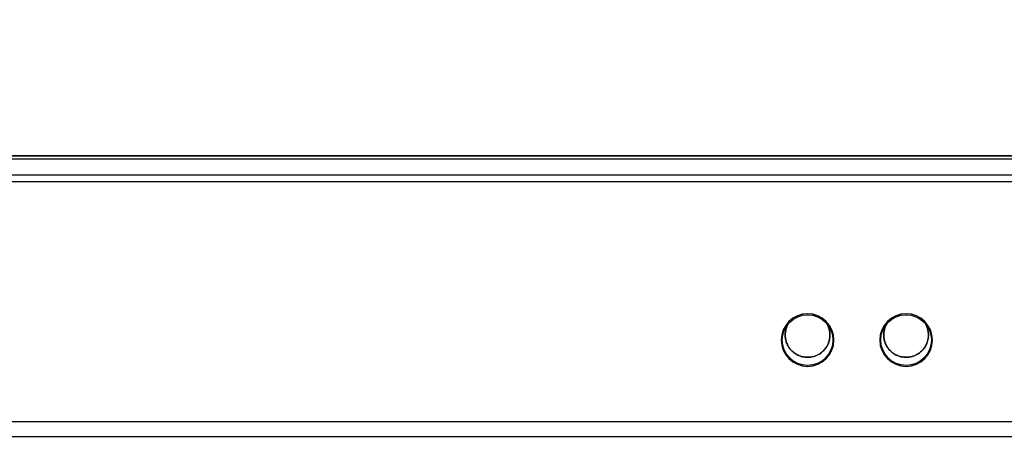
# Model space of a CAD drawing. Header units: centimetres. Extents: x 74448 to 96987, y -37016 to -10817.
# Tile 5 of 174: x 75856 to 75868, y -36502 to -36497. Entities that reach past the tile are written whole.
import ezdxf

# ---------------------------------------------------------------- set-up
doc = ezdxf.new("R2010")
doc.units = ezdxf.units.CM
doc.header["$LTSCALE"] = 0.02
doc.layers.get('0').update_dxf_attribs({"color": 8, "lineweight": 13})
doc.layers.add('CCTV', color=7, linetype='Continuous', lineweight=25)

# ---------------------------------------------------------------- blocks, each defined once
blk = doc.blocks.new('AAT_LCD')
at = {"linetype": 'Continuous'}
for p, q in [((1786.03, 375.08, -1912.28), (67.97, 375.08, -1912.28)), ((67.97, 375.08, -1912.28), (1786.03, 375.08, -1912.28)), ((70.49, 374, -1912.28), (1783.51, 374, -1912.28)), ((64.89, 368.4, -1912.28), (1789.11, 368.4, -1912.28)), ((1789.11, 365.87, -1912.28), (64.89, 365.87, -1912.28)), ((23.89, 280.58, -1912.28), (1830.11, 280.58, -1912.28)), ((1830.11, 275.19, -1912.28), (23.89, 275.19, -1912.28))]:
    blk.add_line(p, q, dxfattribs=at)
at = {"linetype": 'Continuous', "extrusion": (0, 0, -1)}
for centre in [(-785.09, 309.58, 1912.28), (-820.1, 309.58, 1912.28)]:
    blk.add_circle(centre, 9.36, dxfattribs=at)
at = {"linetype": 'Continuous'}
for centre in [(785.09, 309.58, -1912.28), (820.1, 309.58, -1912.28)]:
    blk.add_circle(centre, 9, dxfattribs=at)
for points, knots in [([(778.33, 315.54, -1912.28), (778.21, 315.35, -1912.28), (778, 314.98, -1912.28), (777.76, 314.44, -1912.28), (777.58, 313.96, -1912.28), (777.45, 313.55, -1912.28), (777.35, 313.17, -1912.28), (777.28, 312.82, -1912.28), (777.23, 312.5, -1912.28), (777.19, 312.21, -1912.28), (777.17, 311.93, -1912.28), (777.15, 311.65, -1912.28), (777.15, 311.47, -1912.28), (777.15, 311.38, -1912.28)], [0, 0, 0, 0, 0.153832, 0.293457, 0.404181, 0.503155, 0.592032, 0.672318, 0.745473, 0.813015, 0.876624, 0.938224, 1, 1, 1, 1]), ([(777.15, 311.38, -1912.28), (777.15, 311.44, -1912.28), (777.15, 311.55, -1912.28), (777.16, 311.76, -1912.28), (777.18, 312.16, -1912.28), (777.26, 312.74, -1912.28), (777.41, 313.44, -1912.28), (777.64, 314.15, -1912.28), (777.91, 314.79, -1912.28), (778.12, 315.19, -1912.28), (778.22, 315.36, -1912.28)], [0, 0, 0, 0, 0.038944, 0.078342, 0.15849, 0.324135, 0.496807, 0.676211, 0.861909, 1, 1, 1, 1]), ([(777.15, 311.38, -1912.28), (777.15, 311.31, -1912.28), (777.15, 311.18, -1912.28), (777.16, 310.92, -1912.28), (777.19, 310.59, -1912.28), (777.24, 310.18, -1912.28), (777.32, 309.73, -1912.28), (777.45, 309.22, -1912.28), (777.63, 308.64, -1912.28), (777.86, 308.1, -1912.28), (778.09, 307.63, -1912.28), (778.32, 307.23, -1912.28), (778.6, 306.81, -1912.28), (778.96, 306.33, -1912.28), (779.56, 305.65, -1912.28), (780.55, 304.81, -1912.28), (781.74, 304.15, -1912.28), (782.85, 303.75, -1912.28), (783.77, 303.54, -1912.28), (784.51, 303.46, -1912.28), (785.17, 303.44, -1912.28), (785.82, 303.47, -1912.28), (786.79, 303.6, -1912.28), (788.23, 304.02, -1912.28), (789.55, 304.75, -1912.28), (790.55, 305.6, -1912.28), (791.11, 306.19, -1912.28), (791.55, 306.75, -1912.28), (791.89, 307.28, -1912.28), (792.16, 307.78, -1912.28), (792.38, 308.23, -1912.28), (792.54, 308.65, -1912.28), (792.67, 309.04, -1912.28), (792.78, 309.4, -1912.28), (792.85, 309.73, -1912.28), (792.91, 310.05, -1912.28), (792.97, 310.44, -1912.28), (793, 310.78, -1912.28), (793.02, 311.06, -1912.28), (793.02, 311.2, -1912.28), (793.03, 311.38, -1912.28), (793.02, 311.6, -1912.28), (793.01, 311.87, -1912.28), (792.99, 312.15, -1912.28), (792.94, 312.57, -1912.28), (792.86, 313.02, -1912.28), (792.74, 313.5, -1912.28), (792.64, 313.84, -1912.28), (792.53, 314.13, -1912.28), (792.4, 314.48, -1912.28), (792.25, 314.81, -1912.28), (792.12, 315.06, -1912.28), (792.09, 315.12, -1912.28)], [0, 0, 0, 0, 0.00705, 0.013863, 0.027353, 0.041489, 0.057114, 0.074991, 0.095916, 0.120835, 0.135161, 0.15097, 0.168477, 0.187931, 0.21294, 0.263562, 0.321965, 0.353583, 0.386378, 0.419988, 0.431313, 0.454749, 0.487068, 0.533588, 0.610376, 0.642003, 0.669843, 0.694425, 0.716217, 0.735622, 0.752985, 0.768603, 0.782735, 0.795609, 0.807438, 0.818432, 0.828812, 0.848812, 0.853907, 0.858372, 0.863294, 0.872448, 0.881671, 0.891309, 0.901643, 0.925232, 0.938807, 0.953736, 0.961747, 0.971178, 0.992406, 1, 1, 1, 1]), ([(813.35, 315.54, -1912.28), (813.23, 315.35, -1912.28), (813.02, 314.98, -1912.28), (812.77, 314.44, -1912.28), (812.59, 313.96, -1912.28), (812.47, 313.55, -1912.28), (812.37, 313.17, -1912.28), (812.3, 312.82, -1912.28), (812.25, 312.5, -1912.28), (812.21, 312.21, -1912.28), (812.18, 311.93, -1912.28), (812.17, 311.65, -1912.28), (812.17, 311.47, -1912.28), (812.17, 311.38, -1912.28)], [0, 0, 0, 0, 0.153832, 0.293457, 0.404181, 0.503155, 0.592032, 0.672318, 0.745473, 0.813015, 0.876624, 0.938224, 1, 1, 1, 1]), ([(812.17, 311.38, -1912.28), (812.17, 311.44, -1912.28), (812.17, 311.55, -1912.28), (812.18, 311.76, -1912.28), (812.2, 312.16, -1912.28), (812.27, 312.74, -1912.28), (812.43, 313.44, -1912.28), (812.65, 314.15, -1912.28), (812.93, 314.79, -1912.28), (813.14, 315.19, -1912.28), (813.23, 315.36, -1912.28)], [0, 0, 0, 0, 0.038944, 0.078342, 0.15849, 0.324135, 0.496807, 0.676211, 0.861909, 1, 1, 1, 1]), ([(812.17, 311.38, -1912.28), (812.17, 311.31, -1912.28), (812.17, 311.18, -1912.28), (812.18, 310.92, -1912.28), (812.2, 310.59, -1912.28), (812.25, 310.18, -1912.28), (812.34, 309.73, -1912.28), (812.46, 309.22, -1912.28), (812.65, 308.64, -1912.28), (812.87, 308.1, -1912.28), (813.11, 307.63, -1912.28), (813.34, 307.23, -1912.28), (813.61, 306.81, -1912.28), (813.97, 306.33, -1912.28), (814.58, 305.65, -1912.28), (815.56, 304.81, -1912.28), (816.75, 304.15, -1912.28), (817.87, 303.75, -1912.28), (818.79, 303.54, -1912.28), (819.53, 303.46, -1912.28), (820.19, 303.44, -1912.28), (820.83, 303.47, -1912.28), (821.81, 303.6, -1912.28), (823.25, 304.02, -1912.28), (824.57, 304.75, -1912.28), (825.57, 305.6, -1912.28), (826.12, 306.19, -1912.28), (826.56, 306.75, -1912.28), (826.91, 307.28, -1912.28), (827.18, 307.78, -1912.28), (827.39, 308.23, -1912.28), (827.56, 308.65, -1912.28), (827.69, 309.04, -1912.28), (827.79, 309.4, -1912.28), (827.87, 309.73, -1912.28), (827.93, 310.05, -1912.28), (827.99, 310.44, -1912.28), (828.02, 310.78, -1912.28), (828.03, 311.06, -1912.28), (828.04, 311.2, -1912.28), (828.04, 311.38, -1912.28), (828.04, 311.6, -1912.28), (828.03, 311.87, -1912.28), (828, 312.15, -1912.28), (827.96, 312.57, -1912.28), (827.88, 313.02, -1912.28), (827.75, 313.5, -1912.28), (827.65, 313.84, -1912.28), (827.55, 314.13, -1912.28), (827.42, 314.48, -1912.28), (827.26, 314.81, -1912.28), (827.14, 315.06, -1912.28), (827.1, 315.12, -1912.28)], [0, 0, 0, 0, 0.00705, 0.013863, 0.027353, 0.041489, 0.057114, 0.074991, 0.095916, 0.120835, 0.135161, 0.15097, 0.168477, 0.187931, 0.21294, 0.263562, 0.321965, 0.353583, 0.386378, 0.419988, 0.431313, 0.454749, 0.487068, 0.533588, 0.610376, 0.642003, 0.669843, 0.694425, 0.716217, 0.735622, 0.752985, 0.768603, 0.782735, 0.795609, 0.807438, 0.818432, 0.828812, 0.848812, 0.853907, 0.858372, 0.863294, 0.872448, 0.881671, 0.891309, 0.901643, 0.925232, 0.938807, 0.953736, 0.961747, 0.971178, 0.992406, 1, 1, 1, 1]), ([(792.31, 314.66, -1912.28), (792.43, 314.41, -1912.28), (792.63, 313.89, -1912.28), (792.86, 313.08, -1912.28), (792.99, 312.24, -1912.28), (793.04, 311.38, -1912.28), (792.99, 310.53, -1912.28), (792.86, 309.68, -1912.28), (792.63, 308.87, -1912.28), (792.33, 308.1, -1912.28), (791.96, 307.38, -1912.28), (791.52, 306.72, -1912.28), (791.05, 306.12, -1912.28), (790.53, 305.59, -1912.28), (789.99, 305.13, -1912.28), (789.44, 304.73, -1912.28), (788.87, 304.39, -1912.28), (788.26, 304.1, -1912.28), (787.61, 303.85, -1912.28), (786.91, 303.65, -1912.28), (786.16, 303.51, -1912.28), (785.39, 303.44, -1912.28), (784.58, 303.45, -1912.28), (783.76, 303.54, -1912.28), (782.95, 303.73, -1912.28), (782.14, 304, -1912.28), (781.36, 304.36, -1912.28), (780.63, 304.8, -1912.28), (779.95, 305.32, -1912.28), (779.33, 305.9, -1912.28), (778.79, 306.53, -1912.28), (778.32, 307.21, -1912.28), (777.94, 307.9, -1912.28), (777.64, 308.61, -1912.28), (777.41, 309.33, -1912.28), (777.26, 310.03, -1912.28), (777.18, 310.61, -1912.28), (777.16, 311, -1912.28), (777.15, 311.22, -1912.28), (777.15, 311.33, -1912.28), (777.15, 311.38, -1912.28)], [0, 0, 0, 0, 0.029221, 0.059008, 0.089142, 0.119452, 0.149762, 0.179896, 0.209684, 0.238967, 0.267604, 0.295471, 0.322468, 0.348516, 0.373558, 0.397556, 0.420612, 0.444258, 0.468955, 0.494673, 0.521361, 0.548949, 0.577342, 0.606424, 0.636061, 0.666098, 0.696368, 0.726698, 0.75691, 0.786831, 0.816299, 0.845166, 0.873302, 0.900599, 0.926971, 0.952353, 0.976702, 0.988484, 0.994275, 1, 1, 1, 1]), ([(827.33, 314.66, -1912.28), (827.44, 314.41, -1912.28), (827.65, 313.89, -1912.28), (827.87, 313.08, -1912.28), (828.01, 312.24, -1912.28), (828.06, 311.38, -1912.28), (828.01, 310.53, -1912.28), (827.87, 309.68, -1912.28), (827.65, 308.87, -1912.28), (827.35, 308.1, -1912.28), (826.97, 307.38, -1912.28), (826.54, 306.72, -1912.28), (826.06, 306.12, -1912.28), (825.55, 305.59, -1912.28), (825.01, 305.13, -1912.28), (824.46, 304.73, -1912.28), (823.88, 304.39, -1912.28), (823.28, 304.1, -1912.28), (822.62, 303.85, -1912.28), (821.92, 303.65, -1912.28), (821.18, 303.51, -1912.28), (820.4, 303.44, -1912.28), (819.6, 303.45, -1912.28), (818.78, 303.54, -1912.28), (817.96, 303.73, -1912.28), (817.16, 304, -1912.28), (816.38, 304.36, -1912.28), (815.64, 304.8, -1912.28), (814.96, 305.32, -1912.28), (814.35, 305.9, -1912.28), (813.8, 306.53, -1912.28), (813.34, 307.21, -1912.28), (812.96, 307.9, -1912.28), (812.65, 308.61, -1912.28), (812.43, 309.33, -1912.28), (812.27, 310.03, -1912.28), (812.2, 310.61, -1912.28), (812.18, 311, -1912.28), (812.17, 311.22, -1912.28), (812.17, 311.33, -1912.28), (812.17, 311.38, -1912.28)], [0, 0, 0, 0, 0.029221, 0.059008, 0.089142, 0.119452, 0.149762, 0.179896, 0.209684, 0.238967, 0.267604, 0.295471, 0.322468, 0.348516, 0.373558, 0.397556, 0.420612, 0.444258, 0.468955, 0.494673, 0.521361, 0.548949, 0.577342, 0.606424, 0.636061, 0.666098, 0.696368, 0.726698, 0.75691, 0.786831, 0.816299, 0.845166, 0.873302, 0.900599, 0.926971, 0.952353, 0.976702, 0.988484, 0.994275, 1, 1, 1, 1])]:
    blk.add_open_spline(points, degree=3, knots=knots, dxfattribs=at)

msp = doc.modelspace()

# ---------------------------------------------------------------- block references
at = {"layer": 'CCTV', "xscale": 0.03331029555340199, "yscale": 0.03331029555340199, "zscale": 0.03331029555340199}
msp.add_blockref('AAT_LCD', (75839.544, -36511.029, 63.699), dxfattribs=at)

doc.saveas('drawing.dxf')
